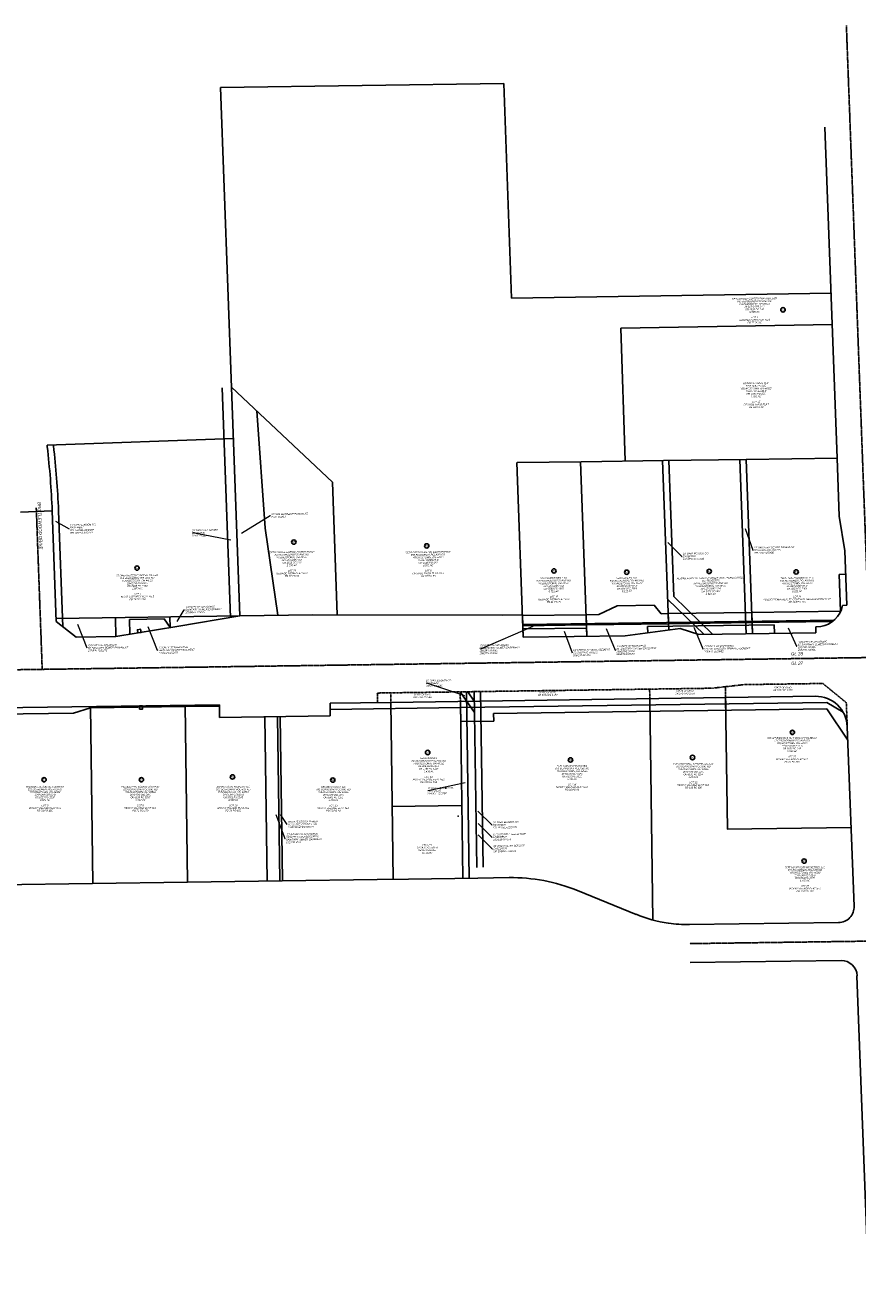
# Model space of a CAD drawing. Header units: feet. Extents: x 2474992 to 2485969, y 497486 to 501476.
# Tile 7 of 10: x 2482135 to 2483451, y 499153 to 501153. Entities that reach past the tile are written whole.
import ezdxf

# ---------------------------------------------------------------- set-up
doc = ezdxf.new("R2010")
doc.units = ezdxf.units.FT
doc.header["$MEASUREMENT"] = 0
doc.linetypes.add('CL', pattern=[2, 0.3, -0.15, 1.4, -0.15])
doc.linetypes.add('OhDOT_USTN3', pattern=[0.22, 0.165, -0.055])
for name, color, linetype in [('DV_X_Lot_Line', 2, 'OhDOT_USTN3'), ('DV_X_Property_Line', 7, 'Continuous'), ('DV_X_Text', 7, 'Continuous'), ('RD_X_Text', 7, 'Continuous'), ('RW_P_Esmt_TMP', 203, 'esmtmppr'), ('RW_P_Esmt_U', 203, 'esmtupr'), ('RW_P_Fee_RW', 203, 'rowpr'), ('RW_X_CL', 6, 'CL'), ('RW_X_Esmt_SW', 6, 'esmtswex'), ('RW_X_Esmt_U', 6, 'esmtuex'), ('RW_X_Fee_RW', 6, 'rowex'), ('RW_X_Text', 7, 'Continuous')]:
    doc.layers.add(name, color=color, linetype=linetype)
doc.layers.add('SV_X_Shot_Marker (Construction)', color=40, linetype='Continuous', lineweight=0, transparency=0.5)
doc.styles.add('P_Slanted-Normal LS 0.50', font='calibrii.ttf', dxfattribs={"height": 0.14})
doc.styles.add('Slanted-Normal LS 0.50', font='ariali.ttf', dxfattribs={"height": 0.14})
doc.styles.add('Standard-Linetype-Ex', font='font30.shx')
doc.styles.add('Standard-Linetype-Pr', font='font31.shx')
doc.styles.add('~P_Label - LeftCenter_0', font='calibrii.ttf')
doc.linetypes.add('esmtmppr', pattern='A,1,-0.2,["TMP",Standard-Linetype-Pr,S=0.14,R=0,X=-0.1,Y=-0.05],-0.375', length=1.575)
doc.linetypes.add('esmtswex', pattern='A,0.2,-0.1,0.2,-0.1,0.2,-0.1,0.2,-0.1,["Ex SW",Standard-Linetype-Ex,S=0.14,R=0,X=0,Y=-0.05],-0.65', length=1.85)
doc.linetypes.add('esmtuex', pattern='A,0.2,-0.1,0.2,-0.1,0.2,-0.1,0.2,-0.1,["Ex U",Standard-Linetype-Ex,S=0.14,R=0,X=0,Y=-0.05],-0.525', length=1.725)
doc.linetypes.add('esmtupr', pattern='A,1,-0.2,["U",Standard-Linetype-Pr,S=0.14,R=0,X=-0.1,Y=-0.05],-0.1', length=1.3)
doc.linetypes.add('rowex', pattern='A,0.2,-0.1,0.2,-0.1,0.2,-0.1,0.2,-0.1,["Ex R/W",Standard-Linetype-Ex,S=0.14,R=0,X=0,Y=-0.05],-0.8', length=2)
doc.linetypes.add('rowpr', pattern='A,1,-0.2,["R/W",Standard-Linetype-Pr,S=0.14,R=0,X=-0.1,Y=-0.05],-0.375', length=1.575)
doc.dimstyles.new('_Lbl_Leader_Line', dxfattribs={"dimtxt": 0.14, "dimasz": 0.349999, "dimexe": 0.07, "dimexo": 0.07, "dimgap": 0.07, "dimtad": 1, "dimdec": 0, "dimzin": 11, "dimdsep": 46, "dimtxsty": '~P_Label - LeftCenter_0', "dimcen": 0, "dimse1": 1, "dimse2": 1, "dimclrd": 7, "dimclre": 7, "dimaunit": 1, "dimadec": 4, "dimazin": 2, "dimtfac": 1, "dimtdec": 0, "dimtofl": 0, "dimtmove": 1, "dimatfit": 1, "dimldrblk": 'NONE', "dimfxl": 1, "dimtolj": 1, "dimtzin": 11, "dimlwd": 0, "dimlwe": 0, "dimarcsym": 0})

# ---------------------------------------------------------------- blocks, each defined once
blk = doc.blocks.new('*U861')
at = {"layer": 'DV_X_Text', "color": 7, "linetype": 'Continuous'}
blk.add_circle((0, 0), 3.46, dxfattribs=at)
at = {"layer": 'DV_X_Text', "color": 7, "linetype": 'Continuous', "insert": (0, 0), "char_height": 2.8, "attachment_point": 5, "rotation": 0.7204, "line_spacing_factor": 0.9, "style": 'Slanted-Normal LS 0.50'}
blk.add_mtext('50', dxfattribs=at)
blk = doc.blocks.new('*U863')
at = {"layer": 'DV_X_Text', "color": 7, "linetype": 'Continuous'}
blk.add_circle((0, 0), 3.46, dxfattribs=at)
at = {"layer": 'DV_X_Text', "color": 7, "linetype": 'Continuous', "insert": (0, 0), "char_height": 2.8, "attachment_point": 5, "rotation": 0.7204, "line_spacing_factor": 0.9, "style": 'Slanted-Normal LS 0.50'}
blk.add_mtext('54', dxfattribs=at)
blk = doc.blocks.new('*U864')
at = {"layer": 'DV_X_Text', "color": 7, "linetype": 'Continuous'}
blk.add_circle((0, 0), 3.46, dxfattribs=at)
at = {"layer": 'DV_X_Text', "color": 7, "linetype": 'Continuous', "insert": (0, 0), "char_height": 2.8, "attachment_point": 5, "rotation": 0.7204, "line_spacing_factor": 0.9, "style": 'Slanted-Normal LS 0.50'}
blk.add_mtext('51', dxfattribs=at)
blk = doc.blocks.new('*U865')
at = {"layer": 'DV_X_Text', "color": 7, "linetype": 'Continuous'}
blk.add_circle((0, 0), 3.46, dxfattribs=at)
at = {"layer": 'DV_X_Text', "color": 7, "linetype": 'Continuous', "insert": (0, 0), "char_height": 2.8, "attachment_point": 5, "rotation": 0.7204, "line_spacing_factor": 0.9, "style": 'Slanted-Normal LS 0.50'}
blk.add_mtext('55', dxfattribs=at)
blk = doc.blocks.new('*U866')
at = {"layer": 'DV_X_Text', "color": 7, "linetype": 'Continuous'}
blk.add_circle((0, 0), 3.46, dxfattribs=at)
at = {"layer": 'DV_X_Text', "color": 7, "linetype": 'Continuous', "insert": (0, 0), "char_height": 2.8, "attachment_point": 5, "rotation": 0.7204, "line_spacing_factor": 0.9, "style": 'Slanted-Normal LS 0.50'}
blk.add_mtext('52', dxfattribs=at)
blk = doc.blocks.new('*U867')
at = {"layer": 'DV_X_Text', "color": 7, "linetype": 'Continuous'}
blk.add_circle((0, 0), 3.46, dxfattribs=at)
at = {"layer": 'DV_X_Text', "color": 7, "linetype": 'Continuous', "insert": (0, 0), "char_height": 2.8, "attachment_point": 5, "rotation": 0.7204, "line_spacing_factor": 0.9, "style": 'Slanted-Normal LS 0.50'}
blk.add_mtext('56', dxfattribs=at)
blk = doc.blocks.new('*U868')
at = {"layer": 'DV_X_Text', "color": 7, "linetype": 'Continuous'}
blk.add_circle((0, 0), 3.46, dxfattribs=at)
at = {"layer": 'DV_X_Text', "color": 7, "linetype": 'Continuous', "insert": (0, 0), "char_height": 2.8, "attachment_point": 5, "rotation": 0.7204, "line_spacing_factor": 0.9, "style": 'Slanted-Normal LS 0.50'}
blk.add_mtext('53', dxfattribs=at)
blk = doc.blocks.new('*U869')
at = {"layer": 'DV_X_Text', "color": 7, "linetype": 'Continuous'}
blk.add_circle((0, 0), 3.46, dxfattribs=at)
at = {"layer": 'DV_X_Text', "color": 7, "linetype": 'Continuous', "insert": (0, 0), "char_height": 2.8, "attachment_point": 5, "rotation": 0.7204, "line_spacing_factor": 0.9, "style": 'Slanted-Normal LS 0.50'}
blk.add_mtext('57', dxfattribs=at)
blk = doc.blocks.new('*U870')
at = {"layer": 'DV_X_Text', "color": 7, "linetype": 'Continuous'}
blk.add_circle((0, 0), 3.46, dxfattribs=at)
at = {"layer": 'DV_X_Text', "color": 7, "linetype": 'Continuous', "insert": (0, 0), "char_height": 2.8, "attachment_point": 5, "rotation": 0.7204, "line_spacing_factor": 0.9, "style": 'Slanted-Normal LS 0.50'}
blk.add_mtext('58', dxfattribs=at)
blk = doc.blocks.new('*U871')
at = {"layer": 'DV_X_Text', "color": 7, "linetype": 'Continuous'}
blk.add_circle((0, 0), 3.46, dxfattribs=at)
at = {"layer": 'DV_X_Text', "color": 7, "linetype": 'Continuous', "insert": (0, 0), "char_height": 2.8, "attachment_point": 5, "rotation": 0.7204, "line_spacing_factor": 0.9, "style": 'Slanted-Normal LS 0.50'}
blk.add_mtext('59', dxfattribs=at)
blk = doc.blocks.new('*U872')
at = {"layer": 'DV_X_Text', "color": 7, "linetype": 'Continuous'}
blk.add_circle((0, 0), 3.46, dxfattribs=at)
at = {"layer": 'DV_X_Text', "color": 7, "linetype": 'Continuous', "insert": (0, 0), "char_height": 2.8, "attachment_point": 5, "rotation": 0.7204, "line_spacing_factor": 0.9, "style": 'Slanted-Normal LS 0.50'}
blk.add_mtext('60', dxfattribs=at)
blk = doc.blocks.new('*U873')
at = {"layer": 'DV_X_Text', "color": 7, "linetype": 'Continuous'}
blk.add_circle((0, 0), 3.46, dxfattribs=at)
at = {"layer": 'DV_X_Text', "color": 7, "linetype": 'Continuous', "insert": (0, 0), "char_height": 2.8, "attachment_point": 5, "rotation": 0.7204, "line_spacing_factor": 0.9, "style": 'Slanted-Normal LS 0.50'}
blk.add_mtext('61', dxfattribs=at)
blk = doc.blocks.new('*U874')
at = {"layer": 'DV_X_Text', "color": 7, "linetype": 'Continuous'}
blk.add_circle((0, 0), 3.46, dxfattribs=at)
at = {"layer": 'DV_X_Text', "color": 7, "linetype": 'Continuous', "insert": (0, 0), "char_height": 2.8, "attachment_point": 5, "rotation": 0.7204, "line_spacing_factor": 0.9, "style": 'Slanted-Normal LS 0.50'}
blk.add_mtext('62', dxfattribs=at)
blk = doc.blocks.new('*U875')
at = {"layer": 'DV_X_Text', "color": 7, "linetype": 'Continuous'}
blk.add_circle((0, 0), 3.46, dxfattribs=at)
at = {"layer": 'DV_X_Text', "color": 7, "linetype": 'Continuous', "insert": (0, 0), "char_height": 2.8, "attachment_point": 5, "rotation": 0.7204, "line_spacing_factor": 0.9, "style": 'Slanted-Normal LS 0.50'}
blk.add_mtext('63', dxfattribs=at)
blk = doc.blocks.new('SVPT')
at = {"layer": 'SV_X_Shot_Marker (Construction)', "transparency": 33554495}
for p, q in [((-0.03, 0), (0.02, 0)), ((0, 0.02), (0, -0.03))]:
    blk.add_line(p, q, dxfattribs=at)
blk.add_point((0, 0), dxfattribs=at)
blk = doc.blocks.new('_None')

msp = doc.modelspace()

# ---------------------------------------------------------------- linework, layer by layer
at = {"layer": 'DV_X_Lot_Line', "ltscale": 0.05}
for p, q in [((2483221.3, 500104.9), (2483271.3, 500110.6)), ((2483242.6, 500090.2), (2483242.3, 500107.2)), ((2483271.3, 500110.6), (2483396.3, 500112.4)), ((2483396.3, 500112.4), (2483433.4, 500082)), ((2483221.3, 500104.9), (2482691.9, 500097.3)), ((2482692.1, 500082.3), (2482691.9, 500097.3)), ((2482713.2, 500082.6), (2482713, 500097.6)), ((2482823, 500099.2), (2482823.2, 500084.2)), ((2483122.4, 500103.4), (2483122.7, 500088.4)), ((2483433.4, 500082), (2483434.9, 500044.1))]:
    msp.add_line(p, q, dxfattribs=at)
at = {"layer": 'DV_X_Property_Line'}
for p, q in [((2482444.1, 501054.2), (2482892, 501061)), ((2482461.4, 500580.3), (2482444.1, 501054.2)), ((2482892, 501061), (2482904.3, 500721.4)), ((2482904.3, 500721.4), (2483409.7, 500729.5)), ((2483411.6, 500679.6), (2483076.7, 500674.2)), ((2483076.7, 500674.2), (2483083.9, 500464.2)), ((2482474.6, 500219.4), (2482461.4, 500580.3)), ((2482169.8, 500489), (2482464.3, 500499.7)), ((2483144.3, 500464.8), (2483274.9, 500466.6)), ((2483274.9, 500466.6), (2483419.4, 500468.7)), ((2483285, 500190.8), (2483274.9, 500466.6)), ((2482922.7, 500185.6), (2482912.6, 500461.5)), ((2482913.1, 500461.5), (2483014.3, 500463)), ((2483023.2, 500187), (2483013.1, 500462.9)), ((2483014.3, 500463), (2483144.3, 500464.8)), ((2483152.6, 500196.9), (2483142.8, 500464.7)), ((2483024.3, 500187.2), (2483024.3, 500187.2)), ((2483122.7, 500088.4), (2483127.6, 499738.5)), ((2483245.6, 499882.2), (2483242.6, 500090.2)), ((2482238.3, 500075.8), (2482242.2, 499796.1)), ((2482387.9, 500078), (2482391.9, 499798.2)), ((2482713.2, 500082.6), (2482717.2, 499802.8)), ((2482823.2, 500084.2), (2482827.2, 499804.3)), ((2482538.2, 500060.1), (2482541.9, 499800.3)), ((2482715.1, 499918.1), (2482825.1, 499919.7)), ((2483441, 499885), (2483245.1, 499882.2)), ((2482851, 499804.7), (2482741, 499803.1))]:
    msp.add_line(p, q, dxfattribs=at)
at = {"layer": 'DV_X_Property_Line', "flags": 128}
msp.add_lwpolyline([(2482628.4, 500220.9), (2482620.8, 500430.8), (2482461.4, 500580.8)], dxfattribs=at)
at = {"layer": 'DV_X_Text'}
for p, q in [((2482169.8, 500489), (2482170.1, 500486.8)), ((2482177.9, 500385.1), (2482127.9, 500383.3))]:
    msp.add_line(p, q, dxfattribs=at)
at = {"layer": 'RW_P_Esmt_TMP'}
for p, q in [((2483421.9, 500284.7), (2483432.6, 500285.1)), ((2483424.1, 500226.8), (2483421.9, 500284.7)), ((2483041.9, 500221.3), (2483071, 500235.2)), ((2483071, 500235.2), (2483129.5, 500236.1)), ((2483129.5, 500236.1), (2483140.6, 500222.7)), ((2483283.8, 500224.8), (2483424.1, 500226.8)), ((2482300.1, 500213.7), (2482355.1, 500214.5)), ((2482300.4, 500190.1), (2482300.1, 500213.7)), ((2482364.2, 500200.8), (2482355.1, 500214.5)), ((2482921.4, 500219.6), (2483021.9, 500221)), ((2483021.9, 500221), (2483041.9, 500221.3)), ((2483022.5, 500205), (2483021.9, 500221)), ((2483140.6, 500222.7), (2483151.6, 500222.9)), ((2483151.6, 500222.9), (2483283.8, 500224.8)), ((2483151.6, 500222.9), (2483152.2, 500206.9)), ((2483283.8, 500224.8), (2483284.4, 500208.8)), ((2482211.5, 500065.4), (2482238.3, 500073.8)), ((2482238.3, 500073.8), (2482388, 500076)), ((2482315.8, 500076.9), (2482315.8, 500074.9)), ((2482320.8, 500075), (2482320.8, 500077)), ((2482387.9, 500078), (2482388, 500076)), ((2482388, 500076), (2482442.2, 500076.7)), ((2482823.7, 500052.2), (2482823.4, 500074.2)), ((2482875.8, 500064.9), (2483402.5, 500072.4)), ((2483122.8, 500078.4), (2483122.9, 500068.4)), ((2483242.7, 500080.2), (2483242.9, 500070.2)), ((2483402.5, 500072.4), (2483435.7, 500022.7)), ((2482091.9, 500063.7), (2482211.5, 500065.4)), ((2482823.7, 500052.2), (2482875.9, 500052.9)), ((2482875.8, 500064.9), (2482875.9, 500052.9))]:
    msp.add_line(p, q, dxfattribs=at)
at = {"layer": 'RW_P_Esmt_U'}
for p, q in [((2482312.7, 500197.2), (2482317.6, 500198.1)), ((2482313.5, 500192.3), (2482312.7, 500197.2)), ((2482318.4, 500193.1), (2482317.6, 500198.1)), ((2482315.8, 500076.9), (2482315.9, 500072.4)), ((2482315.9, 500071.9), (2482320.9, 500072)), ((2482320.8, 500077), (2482320.9, 500072.5))]:
    msp.add_line(p, q, dxfattribs=at)
at = {"layer": 'RW_P_Esmt_U', "flags": 128}
for points in [[(2482313.5, 500192.3), (2482312.7, 500197.2), (2482317.6, 500198.1), (2482318.4, 500193.1)], [(2482320.8, 500077), (2482320.9, 500072), (2482315.9, 500071.9), (2482315.8, 500076.9)]]:
    msp.add_lwpolyline(points, close=True, dxfattribs=at)
at = {"layer": 'RW_P_Fee_RW'}
for p, q in [((2483022.5, 500205), (2483152.2, 500206.9)), ((2483152.2, 500206.9), (2483284.4, 500208.8)), ((2483152.2, 500206.9), (2483152.6, 500196.9)), ((2483284.4, 500208.8), (2483411.9, 500210.6)), ((2483284.4, 500208.8), (2483285, 500190.8)), ((2482922, 500203.6), (2483022.5, 500205)), ((2483022.5, 500205), (2483023.2, 500187)), ((2483122.7, 500088.4), (2483122.8, 500078.4)), ((2483242.6, 500090.2), (2483242.7, 500080.2)), ((2482617.3, 500071.2), (2482823.4, 500074.2)), ((2482713.2, 500082.6), (2482713.4, 500072.6)), ((2482823.2, 500084.2), (2482823.4, 500074.2)), ((2482823.4, 500074.2), (2483402.4, 500082.4)), ((2483402.4, 500082.4), (2483428.2, 500067.2))]:
    msp.add_line(p, q, dxfattribs=at)
at = {"layer": 'RW_X_CL'}
for p, q in [((2483470.7, 500153.4), (2483433.5, 501152.7)), ((2482162.1, 500134.7), (2482152.7, 500389.8)), ((2482090.9, 500133.7), (2483470.7, 500153.4)), ((2483185.9, 499701.2), (2483487.9, 499705.4))]:
    msp.add_line(p, q, dxfattribs=at)
at = {"layer": 'RW_X_Esmt_SW'}
for p, q in [((2482459.6, 500216.9), (2482446.4, 500579.8)), ((2482514.6, 500358.1), (2482501.3, 500543.2)), ((2483275, 500190.4), (2483265, 500466.3)), ((2482534.6, 500220.2), (2482514.6, 500358.1)), ((2482184.1, 500215.1), (2482474.6, 500219.2)), ((2482278.4, 500186.4), (2482278, 500216.4)), ((2482364.2, 500200.8), (2482364, 500217.6)), ((2482921.9, 500205.6), (2483414.4, 500212.6)), ((2482922.2, 500198.6), (2483022.7, 500200)), ((2483023.2, 500187), (2483022.7, 500200)), ((2483119.3, 500202.4), (2483319.4, 500205.3)), ((2483119.7, 500192.6), (2483119.3, 500202.4)), ((2483319.9, 500192), (2483319.4, 500205.3)), ((2482517.9, 499800), (2482514.2, 500059.8)), ((2482537.9, 499800.2), (2482534.2, 500060))]:
    msp.add_line(p, q, dxfattribs=at)
msp.add_arc((2480904.3, 500338.2), 1284.4, 2.109, 6.6925, dxfattribs=at)
at = {"layer": 'RW_X_Esmt_U'}
for p, q in [((2483160.7, 500250.1), (2483152.8, 500465.1)), ((2482194.6, 500202.2), (2482187.9, 500385.5)), ((2483160.7, 500250.1), (2483222.6, 500189.9)), ((2483150.8, 500245.7), (2483208.4, 500189.7)), ((2482823, 500099.2), (2482845.5, 500066.5)), ((2482837.2, 499804.5), (2482833, 500099.3)), ((2482835, 500099.3), (2482845.2, 500084.5)), ((2482849, 499821.7), (2482845, 500099.5)), ((2482859, 499821.8), (2482855, 500099.6))]:
    msp.add_line(p, q, dxfattribs=at)
at = {"layer": 'RW_X_Fee_RW'}
for p, q in [((2483418.9, 500468.6), (2483399.5, 500991.5)), ((2483418.9, 500468.6), (2483422.3, 500376.8)), ((2482184.3, 500210.3), (2482177.9, 500385.1)), ((2483422.3, 500376.8), (2483431.3, 500322.1)), ((2483431.3, 500322.1), (2483434.4, 500236)), ((2483427.4, 500235.8), (2483434.4, 500236)), ((2482184.3, 500210.3), (2482215.7, 500185.5)), ((2482375.1, 500202.7), (2482474.6, 500219.4)), ((2482474.6, 500219.4), (2482590, 500221)), ((2482590, 500221), (2482890, 500220.2)), ((2482890, 500220.2), (2482921.4, 500220.7)), ((2482921.4, 500220.7), (2482922.7, 500185.6)), ((2482215.7, 500185.5), (2482278.4, 500186.4)), ((2482278.4, 500186.4), (2482375.1, 500202.7)), ((2482922.7, 500185.6), (2483083.5, 500187.9)), ((2483083.5, 500187.9), (2483170.5, 500199.2)), ((2483170.5, 500199.2), (2483200.3, 500189.6)), ((2483200.3, 500189.6), (2483385.1, 500192.2)), ((2483392.9, 500202.3), (2483385, 500202.2)), ((2483385, 500202.2), (2483385.1, 500192.2)), ((2482713.2, 500082.6), (2483384.2, 500092.2)), ((2482091.7, 500073.7), (2482442.2, 500078.7)), ((2482442.2, 500078.7), (2482442.4, 500058.7)), ((2482617.1, 500081.2), (2482713.2, 500082.6)), ((2482617.4, 500061.2), (2482617.1, 500081.2)), ((2482442.4, 500058.7), (2482617.4, 500061.2)), ((2483434.9, 500044.1), (2483445.7, 499760.4)), ((2482091.8, 499793.9), (2482241.7, 499796.1)), ((2482241.7, 499796.1), (2482391.7, 499798.2)), ((2482391.7, 499798.2), (2482541.7, 499800.3)), ((2482541.7, 499800.3), (2482691.7, 499802.4)), ((2482691.7, 499802.4), (2482741, 499803.1)), ((2482741, 499803.1), (2482851, 499804.7)), ((2482851, 499804.8), (2482900.2, 499805.5)), ((2483008.2, 499785.2), (2483100.9, 499747.5)), ((2483185.5, 499731.2), (2483421.1, 499734.5)), ((2483186.3, 499671.2), (2483425.1, 499674.5)), ((2483449.9, 499650.4), (2483469, 499152.6))]:
    msp.add_line(p, q, dxfattribs=at)
for centre, radius, start, end in [((2480904.3, 500338.2), 1274.4, 2.109, 6.6925), ((2483386.2, 500243.8), 42, 279.1934, 348.993), ((2483183.1, 499947.7), 216.4, 247.6714, 261.7288), ((2483420.8, 499759.5), 25, 270.8009, 2.1924), ((2483183.8, 499947.6), 216.4, 261.5745, 270.4595)]:
    msp.add_arc(centre, radius, start, end, dxfattribs=at)
at = {"layer": 'RW_X_Fee_RW', "extrusion": (0, 0, -1)}
for centre, radius, start, end in [((-2483384.9, 500042.2), 50, 89.1824, 177.8076), ((-2482904.1, 499529.1), 276.4, 89.191, 112.1299), ((-2483425.5, 499649.5), 25, 89.1991, 177.8076)]:
    msp.add_arc(centre, radius, start, end, dxfattribs=at)

# ---------------------------------------------------------------- block references
at = {"layer": 'DV_X_Text', "color": 7, "linetype": 'Continuous'}
for name, p in [('*U867', (2483333.3, 500703)), ('*U865', (2482559.9, 500336)), ('*U867', (2482770, 500329.9)), ('*U863', (2482312.1, 500294.8)), ('*U869', (2482971.1, 500290.3)), ('*U871', (2483086.3, 500288.3)), ('*U873', (2483216.6, 500289.6)), ('*U875', (2483354.1, 500288.7)), ('*U874', (2483348.1, 500035.1)), ('*U868', (2482771.5, 500003.3)), ('*U870', (2482997.3, 499991.5)), ('*U872', (2483190.2, 499995.4)), ('*U864', (2482462.9, 499964.7)), ('*U861', (2482165, 499960.3)), ('*U861', (2482318.9, 499960.3)), ('*U866', (2482621.5, 499959.8)), ('*U872', (2483366.7, 499831.7))]:
    msp.add_blockref(name, p, dxfattribs=at)
at = {"layer": 'SV_X_Shot_Marker (Construction)', "transparency": 33554495, "xscale": 20, "yscale": 20, "zscale": 20}
for p in [(2482800, 499947.4), (2482819.9, 499902.9)]:
    msp.add_blockref('SVPT', p, dxfattribs=at)

# ---------------------------------------------------------------- texts
at = {"layer": 'DV_X_Text', "color": 7, "linetype": 'Continuous', "char_height": 2.8, "attachment_point": 2, "rotation": 0.7204, "line_spacing_factor": 0.9, "style": 'Slanted-Normal LS 0.50'}
for s, insert in [('CETA GROUP LIMITED PARTNERSHIP\\P850 BOARDMAN POLAND RD\\PYOUNGSTOWN, OH 44512\\P29-017-0-095.07-0\\POR 4516 PG 142\\P9.000 AC\\P\\PLOT 9\\PGEORGE FARM PLAT No.1\\PPB 77 PG 66', (2483288.1, 500722.1)), ('AGREE STORES, LLC\\P7204 SOUTH AVE\\PYOUNGSTOWN, OH 44512\\P29-017-0-098.00-0\\POR 6396 PG 200\\P1.620 AC\\P\\PLOT 15 \\PGEORGE FARM PLAT \\PPB 59 PG 29', (2483290.4, 500588.5)), ('CETA GROUP LIMITED PARTNERSHIP\\P840 BOARDMAN POLAND RD\\PYOUNGSTOWN, OH 44512\\P29-017-0-095.08-0\\POR 4516 PG 142\\P1.000 AC\\P\\PLOT 26\\PGEORGE FARM PLAT No.1\\PPB 77 PG 66', (2482556.5, 500321.6)), ('CETA GROUP LIMITED PARTNERSHIP\\P850 BOARDMAN POLAND RD\\PYOUNGSTOWN, OH 44512\\P29-017-0-095.07-0\\POR 4516 PG 142\\P9.000 AC\\P\\PLOT 9\\PGEORGE FARM PLAT No.1\\PPB 77 PG 66', (2482771.9, 500321.5)), ('STORE MASTER FUNDING XIII, LLC\\P804 BOARDMAN POLAND RD\\PYOUNGSTOWN, OH 44512\\P29-017-0-091.00-0\\POR 6268 PG 1964\\P1.909 AC\\P\\PLOT 1\\PMAYO & ORVETS PLAT No.5\\PPB 76 PG 120', (2482312.2, 500284.8)), ('926 PROPERTIES, LTD\\P926 BOARDMAN POLAND RD\\PYOUNGSTOWN, OH 44512\\P29-017-0-096.00-0\\POR 5588 PG 1854\\P0.721 AC\\P\\PLOT 10\\PGEORGE FARM PLAT No.1\\PPB 11 PG 71', (2482970.7, 500280.5)), ('FHM REALTY LLC\\P930 BOARDMAN POLAND RD\\PYOUNGSTOWN, OH 44512\\P29-017-0-097.01-0\\POR 6044 PG 2599\\P0.812 AC', (2483086.4, 500280.5)), ('REGINA A INGLIS, TIMOTHY INGLIS AND THOMAS INGLIS\\PCO-TRUSTEES\\P940 BOARDMAN POLAND RD\\PYOUNGSTOWN, OH 44512\\P29-017-0-097.02-0\\POR 6475 PG 307\\P0.824 AC', (2483218.9, 500280.5)), ('TRUE NORTH ENERGY, LLC\\P950 BOARDMAN POLAND RD\\PYOUNGSTOWN, OH 44512\\P29-017-0-097.00-0\\POR 6254 PG 2364\\P0.923 AC\\P\\PLOT 24 \\PYOUNGSTOWN REALTY COMPANY GEORGE FARM PLAT \\PPB 113 PG 110', (2483355.3, 500280.5))]:
    msp.add_mtext(s, dxfattribs=dict(at, insert=insert))
at = {"layer": 'DV_X_Text'}
for s, insert, char_height, attachment_point, rotation, line_spacing_factor, style in [('GL 28\\P\\PGL 27', (2483355.4, 500151.8), 5, 5, 0.809, 0.9, 'Slanted-Normal LS 0.50'), ('STATE OF OHIO\\POR 5781 PG 1279', (2483332.9, 500107.3), 2.8, 2, 359.9911, 0.9, 'P_Slanted-Normal LS 0.50'), ('STATE OF OHIO\\POR 5766 PG 946', (2482763.4, 500096.4), 2.8, 2, 359.9911, 0.9, 'P_Slanted-Normal LS 0.50'), ('STATE OF OHIO\\POR 5763 PG 2459', (2482961.1, 500099.8), 2.8, 2, 359.9911, 0.9, 'P_Slanted-Normal LS 0.50'), ('STATE OF OHIO\\POR 5764 PG 2550', (2483178.1, 500102.3), 2.8, 2, 359.9911, 0.9, 'P_Slanted-Normal LS 0.50'), ('CRE JV MIXED FIVE OH 5 BRANCH HOLDINGS\\P\\fArial|b0|i1|c00|p39;\\C7;1247 BOARDMAN POLAND RD\\PYOUNGSTOWN, OH 44512\\P\\fCalibri|b0|i1|c00|p39;\\C256;29-043-0-017.01-0\\POR 5639 PG 215\\P0.945 AC\\P\\P\\fArial|b0|i1|c00|p39;\\C7;LOT 20\\PMCKAY VILLAGE PLAT No1\\PPB 74 \\fCalibri|b0|i1|c00|p39;\\C256;PG 269', (2483347.5, 500027.7), 2.8, 2, 359.9911, 0.900001, 'P_Slanted-Normal LS 0.50'), ('BLR COMPANY\\P\\fArial|b0|i1|c00|p39;\\C7;845 BOARDMAN POLAND RD\\PYOUNGSTOWN, OH 44512\\P\\fCalibri|b0|i1|c00|p39;\\C256;29-043-0-015.00-0\\POR 5789 PG 1859\\P0.416 AC\\P\\P\\fArial|b0|i1|c00|p39;\\C7;LOT 14\\PMCKAY VILLAGE PLAT No1\\PPB 118 \\fCalibri|b0|i1|c00|p39;\\C256;PG 152', (2482773.1, 499995.8), 2.8, 2, 359.9911, 0.900001, 'P_Slanted-Normal LS 0.50'), ('FCPT HOSPITALITY PROPERTIES, LLC\\P\\fArial|b0|i1|c00|p39;\\C7;953 BOARDMAN POLAND RD\\PYOUNGSTOWN, OH 44512\\P\\fCalibri|b0|i1|c00|p39;\\C256;29-043-0-017.02-0\\POR 6161 PG 1299\\P1.659 AC\\P\\P\\fArial|b0|i1|c00|p39;\\C7;LOT 22\\PMCKAY VILLAGE PLAT No1\\PPB 118 \\fCalibri|b0|i1|c00|p39;\\C256;PG 189', (2483191.6, 499986.9), 2.8, 2, 359.9911, 0.900001, 'P_Slanted-Normal LS 0.50'), ('FCPT GARDEN PROPERTIES\\P\\fArial|b0|i1|c00|p39;\\C7;853 BOARDMAN POLAND RD\\PYOUNGSTOWN, OH 44512\\P\\fCalibri|b0|i1|c00|p39;\\C256;29-043-0-017.00-0\\POR 6161 PG 2621\\P2.115 AC\\P\\P\\fArial|b0|i1|c00|p39;\\C7;LOT 16\\PMCKAY VILLAGE PLAT No1\\PPB 83 \\fCalibri|b0|i1|c00|p39;\\C256;PG 96', (2482999.8, 499983.7), 2.8, 2, 359.9911, 0.900001, 'P_Slanted-Normal LS 0.50'), ('PRESIDENTIAL SQUARE COMPANY\\P\\fArial|b0|i1|c00|p39;\\C7;813 BOARDMAN POLAND RD\\PYOUNGSTOWN, OH 44512\\P\\fCalibri|b0|i1|c00|p39;\\C256;29-043-0-007.00-0\\POR 6159 PG 1837\\P0.964 AC\\P\\P\\fArial|b0|i1|c00|p39;\\C7;LOT 6\\PMCKAY VILLAGE PLAT No1\\PPB 71 PG 150', (2482166.4, 499950.6), 2.8, 2, 359.9911, 0.900001, 'P_Slanted-Normal LS 0.50'), ('PRESIDENTIAL SQUARE COMPANY\\P\\fArial|b0|i1|c00|p39;\\C7;813 BOARDMAN POLAND RD\\PYOUNGSTOWN, OH 44512\\P\\fCalibri|b0|i1|c00|p39;\\C256;29-043-0-010.00-0\\POR 6159 PG 1837\\P0.964 AC\\P\\P\\fArial|b0|i1|c00|p39;\\C7;LOT 9\\PMCKAY VILLAGE PLAT No1\\PPB 71 PG 150', (2482317.3, 499950.6), 2.8, 2, 359.9911, 0.900001, 'P_Slanted-Normal LS 0.50'), ('BISHARA OHIO PROPERTY LLC\\P\\fArial|b0|i1|c00|p39;\\C7;833 BOARDMAN POLAND RD\\PYOUNGSTOWN, OH 44512\\P\\fCalibri|b0|i1|c00|p39;\\C256;29-043-0-011.00-0\\POR 5782 PG 2098\\P0.920 AC\\P\\P\\fArial|b0|i1|c00|p39;\\C7;LOT 10\\PMCKAY VILLAGE PLAT No1\\PPB 71 PG 150', (2482464.1, 499950.6), 2.8, 2, 359.9911, 0.900001, 'P_Slanted-Normal LS 0.50'), ('ARC BKMST41001 LLC\\P\\fArial|b0|i1|c00|p39;\\C7;841 BOARDMAN POLAND RD\\PYOUNGSTOWN, OH 44512\\P\\fCalibri|b0|i1|c00|p39;\\C256;29-043-0-014.00-0\\POR 6061 PG 1552\\P1.110 AC\\P\\P\\fArial|b0|i1|c00|p39;\\C7;LOT 13\\PMCKAY VILLAGE PLAT No1\\PPB 73 PG \\fCalibri|b0|i1|c00|p39;\\C256;92\\P', (2482622.4, 499950.5), 2.8, 2, 359.9911, 0.900001, 'P_Slanted-Normal LS 0.50'), ('FEG LTD\\P29-043-0-015.01-0\\POR 6372 PG 325\\PAC. 0.291', (2482770.7, 499858.8), 2.8, 2, 359.9911, 0.9, 'P_Slanted-Normal LS 0.50'), ('FCPT HOSPITALITY PROPERTIES, LLC\\P\\fArial|b0|i1|c00|p39;\\C7;953 BOARDMAN POLAND RD\\PYOUNGSTOWN, OH 44512\\P\\fCalibri|b0|i1|c00|p39;\\C256;29-043-0-017.02-0\\POR 6161 PG 1299\\P1.659 AC\\P\\P\\fArial|b0|i1|c00|p39;\\C7;LOT 22\\PMCKAY VILLAGE PLAT No1\\PPB 118 \\fCalibri|b0|i1|c00|p39;\\C256;PG 189', (2483368, 499823.2), 2.8, 2, 359.9911, 0.900001, 'P_Slanted-Normal LS 0.50')]:
    msp.add_mtext(s, dxfattribs=dict(at, insert=insert, char_height=char_height, attachment_point=attachment_point, rotation=rotation, line_spacing_factor=line_spacing_factor, style=style))
at = {"layer": 'RD_X_Text', "color": 7, "linetype": 'Continuous', "insert": (2482156.2, 500361.6), "char_height": 2.8, "attachment_point": 8, "rotation": 272.109, "line_spacing_factor": 1.607143, "style": 'Slanted-Normal LS 0.50'}
msp.add_mtext('\\H1.78571x;BRISTLEWOOD DRIVE', dxfattribs=at)
at = {"layer": 'RW_X_Text', "char_height": 2.8, "attachment_point": 1, "line_spacing_factor": 0.9, "style": 'Slanted-Normal LS 0.50'}
for s, insert, rotation in [('STORM DRAINAGE EASEMENT \\PPLAT 100/12\\P', (2482524.1, 500381.3), 0.8866), ("10' OHIO EDISION CO. \\PEASEMENT \\POR 152/199-11/13/85\\POR 789 PG 140-141", (2482206.1, 500364.4), 0.8866), ("15' SANITARY SEWER \\PEASEMENT \\PPLAT 76/120\\P", (2482398.8, 500355.9), 0.8866), ("10' SANITARY SEWER EASEMENT\\PTO DONALD R. INGLIS\\POR 70/87-5/30/85", (2483287.4, 500328.6), 0.7998), ("10' OHIO EDISION CO. \\PEASEMENT \\POR 178/146-1/2/86", (2483175, 500318.9), 0.8866), (' COUNTY OF MAHONING\\PSANITARY SEWER EASEMENT \\P175/604-11/12/75', (2482388.3, 500234.6), 0.8866), (" COUNTY OF MAHONING\\P30' SANITARY SEWER EASEMENT \\P175/595-11/12/75", (2482234.1, 500174.1), 0.8866), (' COUNTY OF MAHONING\\PSANITARY SEWER EASEMENT \\P175/622-11/12/75', (2482345.5, 500170.6), 0.8866), (" COUNTY OF MAHONING\\P20' SANITARY SEWER EASEMENT \\P198/280-10/9/80\\P198/278-10/9/80", (2482853.3, 500174), 0.8866), ("13' STORM SEWER EASEMENT\\PTO RALPH G. INGLIS\\P206/197-9/14/82", (2483001.4, 500166.6), 0.7998), (" COUNTY OF MAHONING\\P20' SANITARY SEWER EASEMENT \\P198/280-10/9/80\\P198/278-10/9/80", (2483069.6, 500172.8), 0.8866), (" COUNTY OF MAHONING\\P14'x200' SANITARY SEWER EASEMENT \\P206/479-10/14/82", (2483208.3, 500172.6), 0.8866), (" COUNTY OF MAHONING\\P20' SANITARY SEWER EASEMENT \\P198/280-10/9/80\\P198/278-10/9/80", (2483356.5, 500179.3), 0.8866), ("10' OHIO EDISION CO. \\PEASEMENT \\P196/211-3/4/80", (2482768.5, 500118.3), 0.8866), ("10' OHIO EDISION CO. \\PEASEMENT \\P214/367 - 8/17/84", (2482770.9, 499948.2), 0.8866), ('PRIVATE STORM SEWER\\PNO STATE, COUNTY, OR\\PTOWNSHIP EASMENT', (2482550.4, 499895.1), 0.7998), ("10' OHIO EDISION CO. \\PEASEMENT \\POR 192/505-12/27/78", (2482874.6, 499894.4), 0.8866), (" 20' BOARD OF MAHONING\\PCOUNTY COMMISSIONERS\\PSANITARY SEWER EASEMENT \\P191/293-8/74", (2482547.5, 499875.3), 0.8866), ("10' OHIO BELL TELEPHONE \\PEASEMENT \\P193/113-3/15/79", (2482874.9, 499875.2), 0.8866), ("10' OHIO WATER SERVICE \\PEASEMENT \\POR 193/645-3/24/79", (2482875.2, 499856.8), 0.8866)]:
    msp.add_mtext(s, dxfattribs=dict(at, insert=insert, rotation=rotation))

# ---------------------------------------------------------------- leaders
at = {"layer": 'RW_X_Text', "color": 7, "linetype": 'Continuous', "lineweight": 0, "annotation_type": 0, "has_hookline": 1}
for points, hookline_direction, text_width, horizontal_direction in [([(2482183.2, 500368.9), (2482204.5, 500356.7), (2482204.8, 500356.7)], 0, 40.4, (0.99988, 0.015473, 0)), ([(2482477.1, 500350), (2482522.4, 500377.7), (2482522.8, 500377.7)], 0, 58.3, (0.99988, 0.015473, 0)), ([(2482460.1, 500338.9), (2482400.3, 500350.3)], 1, 40.6, (0.99988, 0.015473, 0)), ([(2483273.4, 500357.3), (2483285.8, 500323), (2483286.1, 500323)], 0, 63.6, (0.999903, 0.013959, 0)), ([(2483151.3, 500335.1), (2483173.4, 500313.3), (2483173.7, 500313.3)], 0, 40.4, (0.99988, 0.015473, 0)), ([(2482375.5, 500210.4), (2482386.6, 500228.9), (2482387, 500229)], 0, 57.7, (0.99988, 0.015473, 0)), ([(2482218, 500206), (2482232.4, 500168.5), (2482232.8, 500168.5)], 0, 63.9, (0.99988, 0.015473, 0)), ([(2482329.3, 500202.5), (2482343.8, 500165), (2482344.1, 500165)], 0, 57.7, (0.99988, 0.015473, 0)), ([(2482937.9, 500202.6), (2482855.2, 500166.4), (2482854.8, 500166.4)], 1, 63.9, (0.99988, 0.015473, 0)), ([(2482987.2, 500195.2), (2482999.7, 500161), (2483000.1, 500161)], 0, 58.1, (0.999903, 0.013959, 0)), ([(2483053.8, 500199.4), (2483067.9, 500165), (2483068.3, 500165)], 0, 63.9, (0.99988, 0.015473, 0)), ([(2483192.5, 500201.3), (2483206.6, 500167), (2483207, 500167)], 0, 72.8, (0.99988, 0.015473, 0)), ([(2483341.3, 500200.5), (2483354.8, 500171.6), (2483355.2, 500171.6)], 0, 63.9, (0.99988, 0.015473, 0)), ([(2482830.4, 500092.8), (2482770.3, 500112.7), (2482770, 500112.7)], 1, 40.4, (0.99988, 0.015473, 0)), ([(2482830.9, 499955.1), (2482772.4, 499942.6)], 1, 40.4, (0.99988, 0.015473, 0)), ([(2482850.9, 499910.6), (2482873, 499888.8), (2482873.3, 499888.8)], 0, 40.4, (0.99988, 0.015473, 0)), ([(2482531.4, 499905.1), (2482545.9, 499867.6), (2482546.2, 499867.6)], 0, 57.7, (0.99988, 0.015473, 0)), ([(2482538.3, 499905.2), (2482548.7, 499889.4), (2482549, 499889.4)], 0, 47.2, (0.999903, 0.013959, 0)), ([(2482851.2, 499891.3), (2482873.2, 499869.5), (2482873.6, 499869.6)], 0, 51.2, (0.99988, 0.015473, 0)), ([(2482851.4, 499873), (2482873.5, 499851.2), (2482873.8, 499851.2)], 0, 49.2, (0.99988, 0.015473, 0))]:
    msp.add_leader(points, dimstyle='_Lbl_Leader_Line', override={"dimscale": 0, "dimtxt": 0.14, "dimasz": 0.349999, "dimtad": 0}, dxfattribs=dict(at, hookline_direction=hookline_direction, text_width=text_width, horizontal_direction=horizontal_direction))

doc.saveas('drawing.dxf')
